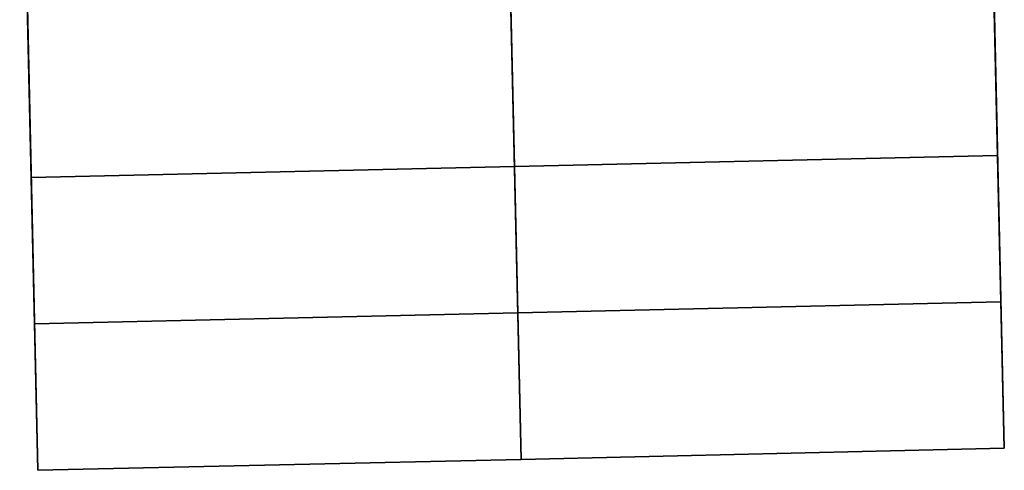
# Model space of a CAD drawing. Header units: millimetres. Extents: x 217.4 to 265.9, y 243.1 to 291.5.
# Tile 208 of 256: x 241.2 to 243.2, y 243.1 to 243.9. Entities that reach past the tile are written whole.
import ezdxf

# ---------------------------------------------------------------- set-up
doc = ezdxf.new("R2010")
doc.units = ezdxf.units.MM
doc.header["$MEASUREMENT"] = 0
doc.layers.add('TULIPA', color=7, linetype='Continuous', true_color=0x000000)

msp = doc.modelspace()

# ---------------------------------------------------------------- meshes
at = {"layer": 'TULIPA', "color": 43}
mesh = msp.add_polyface(dxfattribs=at)
corners = [(241.2158, 244.6331, 10.2254), (242.1655, 244.6548, 10.2254), (243.1153, 244.6764, 10.2254), (241.2385, 243.634, 10.2603), (242.1883, 243.6556, 10.2603), (243.138, 243.6773, 10.2603)]
mesh.append_faces([[corners[k] for k in face] for face in [(4, 1, 0, 3), (5, 2, 1, 4)]], dxfattribs={"color": 43})
mesh = msp.add_polyface(dxfattribs=at)
corners = [(243.138, 243.6773, 10.2603), (243.1153, 244.6764, 10.2254), (243.1446, 243.3894, 2.0153), (243.1218, 244.3885, 1.9804), (243.1511, 243.1016, -6.2296), (243.1284, 244.1007, -6.2645), (243.119, 244.5124, 5.5283), (243.1304, 244.0125, 5.5283), (243.1302, 244.0195, 5.7282), (243.1189, 244.5194, 5.7282)]
mesh.append_faces([[corners[k] for k in face] for face in [(5, 3, 2, 4), (1, 0, 8, 8), (2, 8, 0, 0), (8, 9, 1, 1), (3, 7, 2, 2), (8, 2, 7, 7), (7, 3, 6, 6)]], dxfattribs={"color": 43})
mesh = msp.add_polyface(dxfattribs=at)
corners = [(241.2385, 243.634, 10.2603), (241.2451, 243.3462, 2.0153), (241.2516, 243.0583, -6.2296), (241.2158, 244.6331, 10.2254), (241.2223, 244.3453, 1.9804), (241.2289, 244.0574, -6.2645), (241.2194, 244.4761, 5.7282), (241.2307, 243.9763, 5.7282), (241.2309, 243.9693, 5.5283), (241.2195, 244.4692, 5.5283)]
mesh.append_faces([[corners[k] for k in face] for face in [(5, 2, 1, 4), (1, 0, 7, 7), (3, 7, 0, 0), (4, 1, 8, 8), (7, 8, 1, 1), (7, 3, 6, 6), (8, 9, 4, 4)]], dxfattribs={"color": 43})
mesh = msp.add_polyface(dxfattribs=at)
corners = [(241.2516, 243.0583, -6.2296), (242.2014, 243.0799, -6.2296), (243.1511, 243.1016, -6.2296), (241.2289, 244.0574, -6.2645), (242.1786, 244.0791, -6.2645), (243.1284, 244.1007, -6.2645)]
mesh.append_faces([[corners[k] for k in face] for face in [(4, 1, 0, 3), (5, 2, 1, 4)]], dxfattribs={"color": 43})
mesh = msp.add_polyface(dxfattribs=at)
corners = [(241.2385, 243.634, 10.2603), (242.1883, 243.6556, 10.2603), (243.138, 243.6773, 10.2603), (241.2451, 243.3462, 2.0153), (242.1948, 243.3678, 2.0153), (243.1446, 243.3894, 2.0153), (241.2516, 243.0583, -6.2296), (242.2014, 243.0799, -6.2296), (243.1511, 243.1016, -6.2296)]
mesh.append_faces([[corners[k] for k in face] for face in [(4, 1, 0, 3), (5, 2, 1, 4), (7, 4, 3, 6), (8, 5, 4, 7)]], dxfattribs={"color": 43})

doc.saveas('drawing.dxf')
